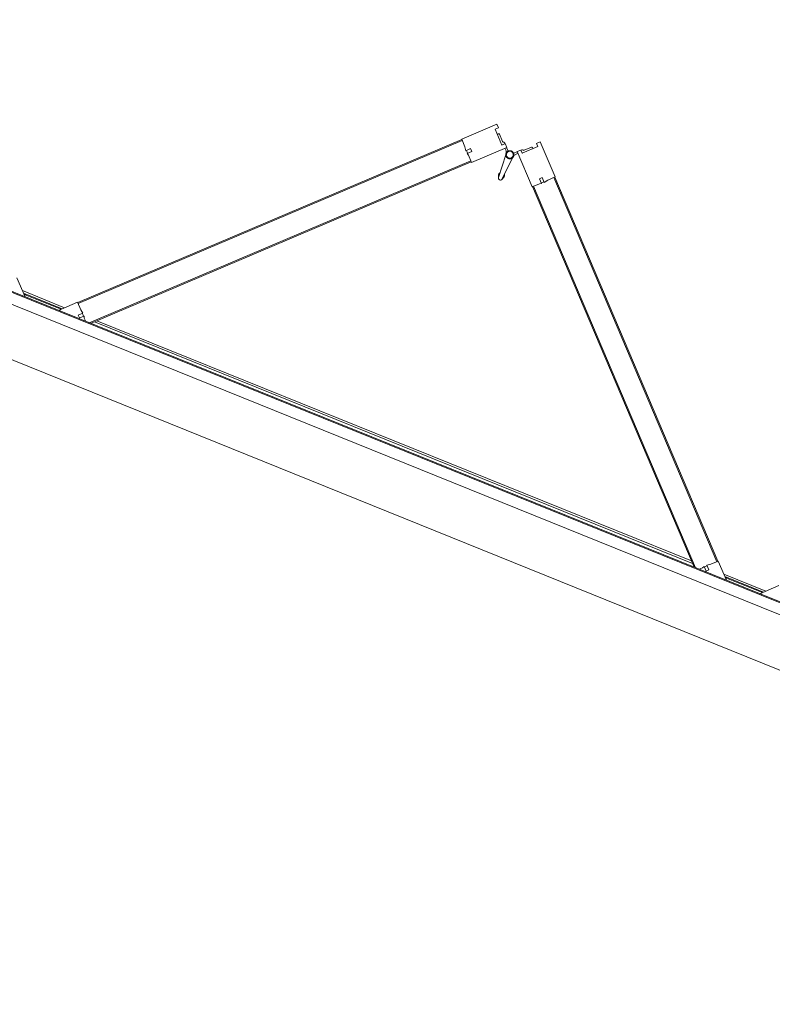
# Model space of a CAD drawing. Header units: millimetres. Extents: x 1512 to 2105, y 794 to 1149.
# Tile 145 of 256: x 1682.5 to 1683.99, y 1103.56 to 1105.51. Entities that reach past the tile are written whole.
import ezdxf

# ---------------------------------------------------------------- set-up
doc = ezdxf.new("R2010")
doc.units = ezdxf.units.MM
doc.layers.add('A-DOOR', color=31, linetype='Continuous', lineweight=9)

# ---------------------------------------------------------------- blocks, each defined once
blk = doc.blocks.new('5-panel_Bi-fold_external_door_10806 - Type 1-225860-همکف')
at = {"layer": 'A-DOOR'}
for p, q in [((-0.1205, 0.7449), (-0.1742, 0.6912)), ((-0.1148, 0.7393), (-0.1205, 0.7449)), ((-0.0274, 0.7449), (-0.033, 0.7393)), ((0.0264, 0.6912), (-0.0274, 0.7449)), ((-0.1198, 0.7343), (-0.1148, 0.7393)), ((-0.0957, 0.7103), (-0.1198, 0.7343)), ((-0.1103, 0.7284), (-0.112, 0.7266)), ((-0.1103, 0.7284), (-0.112, 0.7266)), ((-0.1103, 0.7284), (-0.112, 0.7266)), ((-0.097, 0.7173), (-0.1081, 0.7284)), ((-0.0281, 0.7343), (-0.0521, 0.7103)), ((-0.0397, 0.7284), (-0.0508, 0.7173)), ((-0.0358, 0.7266), (-0.0376, 0.7284)), ((-0.0358, 0.7266), (-0.0376, 0.7284)), ((-0.0358, 0.7266), (-0.0376, 0.7284)), ((-0.033, 0.7393), (-0.0281, 0.7343)), ((-0.1389, 0.6558), (-0.0851, 0.7096)), ((-0.0908, 0.7153), (-0.0957, 0.7103)), ((-0.0909, 0.7151), (-0.0924, 0.7165)), ((-0.0851, 0.7096), (-0.0908, 0.7153)), ((-0.0879, 0.7068), (-0.0837, 0.7025)), ((-0.0797, 0.7039), (-0.0853, 0.7094)), ((-0.0625, 0.7094), (-0.0681, 0.7039)), ((-0.0642, 0.7025), (-0.0599, 0.7068)), ((-0.0571, 0.7153), (-0.0627, 0.7096)), ((-0.0627, 0.7096), (-0.009, 0.6558)), ((-0.0521, 0.7103), (-0.0571, 0.7153)), ((-0.0554, 0.7165), (-0.0569, 0.7151)), ((-0.7598, 0.1042), (-0.1735, 0.6905)), ((-0.7584, 0.1027), (-0.1721, 0.6891)), ((-0.1742, 0.6912), (-0.1627, 0.6797)), ((-0.1735, 0.6905), (-0.1721, 0.6891)), ((-0.0812, 0.695), (-0.0779, 0.648)), ((-0.0699, 0.648), (-0.0666, 0.695)), ((-0.0674, 0.7031), (-0.0676, 0.7033)), ((-0.0674, 0.7031), (-0.0676, 0.7033)), ((-0.0674, 0.7031), (-0.0676, 0.7033)), ((-0.0674, 0.7031), (-0.0676, 0.7033)), ((-0.0674, 0.7031), (-0.0676, 0.7033)), ((-0.0674, 0.7031), (-0.0676, 0.7033)), ((-0.0674, 0.7031), (-0.0676, 0.7033)), ((-0.0674, 0.7031), (-0.0676, 0.7033)), ((-0.0674, 0.7031), (-0.0676, 0.7033)), ((0.0148, 0.6797), (0.0264, 0.6912)), ((0.0243, 0.6891), (0.0257, 0.6905)), ((0.0243, 0.6891), (0.6106, 0.1027)), ((0.0257, 0.6905), (0.612, 0.1042)), ((-0.1627, 0.6797), (-0.158, 0.6731)), ((-0.158, 0.6731), (-0.1507, 0.6804)), ((-0.1571, 0.6741), (-0.1528, 0.6698)), ((-0.1464, 0.6762), (-0.1536, 0.6691)), ((-0.1536, 0.6691), (-0.15, 0.667)), ((-0.1507, 0.6804), (-0.1464, 0.6762)), ((-0.15, 0.667), (-0.1389, 0.6558)), ((-0.009, 0.6558), (0.0022, 0.667)), ((-0.0014, 0.6762), (0.0029, 0.6804)), ((0.0057, 0.6691), (-0.0014, 0.6762)), ((0.0022, 0.667), (0.0057, 0.6691)), ((0.0029, 0.6804), (0.0102, 0.6731)), ((0.005, 0.6698), (0.0092, 0.6741)), ((0.0102, 0.6731), (0.0148, 0.6797)), ((-0.7235, 0.0755), (-0.141, 0.658)), ((-0.7207, 0.0755), (-0.1396, 0.6566)), ((-0.141, 0.658), (-0.1396, 0.6566)), ((-0.0796, 0.6523), (-0.0777, 0.647)), ((-0.0796, 0.6523), (-0.0779, 0.648)), ((-0.0777, 0.647), (-0.0796, 0.6523)), ((-0.0777, 0.647), (-0.0779, 0.648)), ((-0.0701, 0.647), (-0.0683, 0.6523)), ((-0.0683, 0.6523), (-0.0701, 0.647)), ((-0.0701, 0.647), (-0.07, 0.6474)), ((-0.0683, 0.6523), (-0.0699, 0.648)), ((-0.0083, 0.6566), (-0.0069, 0.658)), ((-0.0083, 0.6566), (0.5728, 0.0755)), ((-0.0069, 0.658), (0.5757, 0.0755)), ((-0.861, 0.0755), (-0.8905, 0.1049)), ((-0.7605, 0.1049), (-0.7899, 0.0755)), ((-0.749, 0.0933), (-0.7605, 0.1049)), ((-0.7584, 0.1027), (-0.7598, 0.1042)), ((0.6127, 0.1049), (0.6012, 0.0933)), ((0.612, 0.1042), (0.6106, 0.1027)), ((0.6421, 0.0755), (0.6127, 0.1049)), ((0.7426, 0.1049), (0.7132, 0.0755)), ((-0.7803, 0.0851), (-0.8707, 0.0851)), ((-0.8667, 0.0811), (-0.7843, 0.0811)), ((-0.788, 0.0796), (-0.863, 0.0796)), ((-0.7498, 0.0814), (-0.7424, 0.0887)), ((-0.7455, 0.0771), (-0.7498, 0.0814)), ((-0.7424, 0.0887), (-0.749, 0.0933)), ((-0.7384, 0.0842), (-0.7455, 0.0771)), ((-0.7391, 0.0835), (-0.7434, 0.0877)), ((-0.7363, 0.0807), (-0.7384, 0.0842)), ((-0.7311, 0.0755), (-0.7363, 0.0807)), ((-0.715, 0.0811), (0.5672, 0.0811)), ((0.5632, 0.0851), (-0.711, 0.0851)), ((0.5885, 0.0807), (0.5833, 0.0755)), ((0.5906, 0.0842), (0.5885, 0.0807)), ((0.5977, 0.0771), (0.5906, 0.0842)), ((0.5956, 0.0877), (0.5913, 0.0835)), ((0.6012, 0.0933), (0.5946, 0.0887)), ((0.5946, 0.0887), (0.6019, 0.0814)), ((0.6019, 0.0814), (0.5977, 0.0771)), ((0.7228, 0.0851), (0.6325, 0.0851)), ((0.6365, 0.0811), (0.7188, 0.0811)), ((0.7152, 0.0796), (0.6402, 0.0796)), ((2.581, 0.0759), (-2.331, 0.0759)), ((2.581, 0.0737), (-2.331, 0.0737)), ((-2.331, 0.0516), (2.581, 0.0516)), ((-2.331, -0.05), (2.581, -0.05))]:
    blk.add_line(p, q, dxfattribs=at)
at = {"layer": 'A-DOOR', "flags": 128}
for points in [[(-0.0739, 0.7063), (-0.0742, 0.7063), (-0.0746, 0.7063), (-0.0749, 0.7063), (-0.0752, 0.7062), (-0.0755, 0.7062), (-0.0758, 0.7061), (-0.0761, 0.706), (-0.0764, 0.7059), (-0.0767, 0.7058), (-0.077, 0.7057), (-0.0773, 0.7056), (-0.0776, 0.7054), (-0.0779, 0.7053), (-0.0782, 0.7051), (-0.0784, 0.7049), (-0.0787, 0.7048), (-0.0789, 0.7046), (-0.0792, 0.7044), (-0.0794, 0.7041), (-0.0797, 0.7039), (-0.0799, 0.7037), (-0.0801, 0.7034), (-0.0803, 0.7032), (-0.0805, 0.7029), (-0.0806, 0.7027), (-0.0808, 0.7024), (-0.081, 0.7021), (-0.0811, 0.7018), (-0.0812, 0.7015), (-0.0814, 0.7012), (-0.0815, 0.7009), (-0.0816, 0.7006), (-0.0817, 0.7003), (-0.0817, 0.7), (-0.0818, 0.6997), (-0.0818, 0.6994), (-0.0819, 0.6991), (-0.0819, 0.6987), (-0.0819, 0.6984), (-0.0819, 0.6981), (-0.0819, 0.6978), (-0.0819, 0.6975), (-0.0818, 0.6972), (-0.0818, 0.6968), (-0.0817, 0.6965), (-0.0816, 0.6962), (-0.0815, 0.6959), (-0.0814, 0.6956), (-0.0813, 0.6953), (-0.0812, 0.695), (-0.0811, 0.6947), (-0.0809, 0.6944), (-0.0807, 0.6942), (-0.0806, 0.6939), (-0.0804, 0.6936), (-0.0802, 0.6934), (-0.08, 0.6931), (-0.0798, 0.6929), (-0.0796, 0.6927), (-0.0793, 0.6924), (-0.0791, 0.6922), (-0.0788, 0.692), (-0.0786, 0.6918), (-0.0783, 0.6917), (-0.078, 0.6915), (-0.0778, 0.6913), (-0.0775, 0.6912), (-0.0772, 0.691)], [(-0.0739, 0.7063), (-0.0742, 0.7063), (-0.0746, 0.7063), (-0.0749, 0.7063), (-0.0752, 0.7062), (-0.0755, 0.7062), (-0.0758, 0.7061), (-0.0761, 0.706), (-0.0764, 0.7059), (-0.0767, 0.7058), (-0.077, 0.7057), (-0.0773, 0.7056), (-0.0776, 0.7054), (-0.0779, 0.7053), (-0.0782, 0.7051), (-0.0784, 0.7049), (-0.0787, 0.7048), (-0.0789, 0.7046), (-0.0792, 0.7044), (-0.0794, 0.7041), (-0.0797, 0.7039), (-0.0799, 0.7037), (-0.0801, 0.7034), (-0.0803, 0.7032), (-0.0805, 0.7029), (-0.0806, 0.7027), (-0.0808, 0.7024), (-0.081, 0.7021), (-0.0811, 0.7018), (-0.0812, 0.7015), (-0.0814, 0.7012), (-0.0815, 0.7009), (-0.0816, 0.7006), (-0.0817, 0.7003), (-0.0817, 0.7), (-0.0818, 0.6997), (-0.0818, 0.6994), (-0.0819, 0.6991), (-0.0819, 0.6987), (-0.0819, 0.6984), (-0.0819, 0.6981), (-0.0819, 0.6978), (-0.0819, 0.6975), (-0.0818, 0.6972), (-0.0818, 0.6968), (-0.0817, 0.6965), (-0.0816, 0.6962), (-0.0815, 0.6959), (-0.0814, 0.6956), (-0.0813, 0.6953), (-0.0812, 0.695), (-0.0811, 0.6947), (-0.0809, 0.6944), (-0.0807, 0.6942), (-0.0806, 0.6939), (-0.0804, 0.6936), (-0.0802, 0.6934), (-0.08, 0.6931), (-0.0798, 0.6929), (-0.0796, 0.6927), (-0.0793, 0.6924), (-0.0791, 0.6922), (-0.0788, 0.692), (-0.0786, 0.6918), (-0.0783, 0.6917), (-0.078, 0.6915), (-0.0778, 0.6913), (-0.0775, 0.6912), (-0.0772, 0.691), (-0.0769, 0.6909), (-0.0766, 0.6908), (-0.0763, 0.6907), (-0.076, 0.6906), (-0.0757, 0.6905), (-0.0754, 0.6905), (-0.075, 0.6904), (-0.0747, 0.6904), (-0.0744, 0.6904), (-0.0741, 0.6903), (-0.0739, 0.6903)], [(-0.0739, 0.7063), (-0.0742, 0.7063), (-0.0746, 0.7063), (-0.0749, 0.7063), (-0.0752, 0.7062), (-0.0755, 0.7062), (-0.0758, 0.7061), (-0.0761, 0.706), (-0.0764, 0.7059), (-0.0767, 0.7058), (-0.077, 0.7057), (-0.0773, 0.7056), (-0.0776, 0.7054), (-0.0779, 0.7053), (-0.0782, 0.7051), (-0.0784, 0.7049), (-0.0787, 0.7048), (-0.0789, 0.7046), (-0.0792, 0.7044), (-0.0794, 0.7041), (-0.0797, 0.7039), (-0.0799, 0.7037), (-0.0801, 0.7034), (-0.0803, 0.7032), (-0.0805, 0.7029), (-0.0806, 0.7027), (-0.0808, 0.7024), (-0.081, 0.7021), (-0.0811, 0.7018), (-0.0812, 0.7015), (-0.0814, 0.7012), (-0.0815, 0.7009), (-0.0816, 0.7006), (-0.0817, 0.7003), (-0.0817, 0.7), (-0.0818, 0.6997), (-0.0818, 0.6994), (-0.0819, 0.6991), (-0.0819, 0.6987), (-0.0819, 0.6984), (-0.0819, 0.6981), (-0.0819, 0.6978), (-0.0819, 0.6975), (-0.0818, 0.6972), (-0.0818, 0.6968), (-0.0817, 0.6965), (-0.0816, 0.6962), (-0.0815, 0.6959), (-0.0814, 0.6956), (-0.0813, 0.6953), (-0.0812, 0.695), (-0.0811, 0.6947), (-0.0809, 0.6944), (-0.0807, 0.6942), (-0.0806, 0.6939), (-0.0804, 0.6936), (-0.0802, 0.6934), (-0.08, 0.6931), (-0.0798, 0.6929), (-0.0796, 0.6927), (-0.0793, 0.6924), (-0.0791, 0.6922), (-0.0788, 0.692), (-0.0786, 0.6918), (-0.0783, 0.6917), (-0.078, 0.6915), (-0.0778, 0.6913), (-0.0775, 0.6912), (-0.0772, 0.691)], [(-0.0739, 0.7063), (-0.0742, 0.7063), (-0.0746, 0.7063), (-0.0749, 0.7063), (-0.0752, 0.7062), (-0.0755, 0.7062), (-0.0758, 0.7061), (-0.0761, 0.706), (-0.0764, 0.7059), (-0.0767, 0.7058), (-0.077, 0.7057), (-0.0773, 0.7056), (-0.0776, 0.7054), (-0.0779, 0.7053), (-0.0782, 0.7051), (-0.0784, 0.7049), (-0.0787, 0.7048), (-0.0789, 0.7046), (-0.0792, 0.7044), (-0.0794, 0.7041), (-0.0797, 0.7039), (-0.0799, 0.7037), (-0.0801, 0.7034), (-0.0803, 0.7032), (-0.0805, 0.7029), (-0.0806, 0.7027), (-0.0808, 0.7024), (-0.081, 0.7021), (-0.0811, 0.7018), (-0.0812, 0.7015), (-0.0814, 0.7012), (-0.0815, 0.7009), (-0.0816, 0.7006), (-0.0817, 0.7003), (-0.0817, 0.7), (-0.0818, 0.6997), (-0.0818, 0.6994), (-0.0819, 0.6991), (-0.0819, 0.6987), (-0.0819, 0.6984), (-0.0819, 0.6981), (-0.0819, 0.6978), (-0.0819, 0.6975), (-0.0818, 0.6972), (-0.0818, 0.6968), (-0.0817, 0.6965), (-0.0816, 0.6962), (-0.0815, 0.6959), (-0.0814, 0.6956), (-0.0813, 0.6953), (-0.0812, 0.695), (-0.0811, 0.6947), (-0.0809, 0.6944), (-0.0807, 0.6942), (-0.0806, 0.6939), (-0.0804, 0.6936), (-0.0802, 0.6934), (-0.08, 0.6931), (-0.0798, 0.6929), (-0.0796, 0.6927), (-0.0793, 0.6924), (-0.0791, 0.6922), (-0.0788, 0.692), (-0.0786, 0.6918), (-0.0783, 0.6917), (-0.078, 0.6915), (-0.0778, 0.6913), (-0.0775, 0.6912), (-0.0772, 0.691)], [(-0.0739, 0.7063), (-0.0742, 0.7063), (-0.0746, 0.7063), (-0.0749, 0.7063), (-0.0752, 0.7062), (-0.0755, 0.7062), (-0.0758, 0.7061), (-0.0761, 0.706), (-0.0764, 0.7059), (-0.0767, 0.7058), (-0.077, 0.7057), (-0.0773, 0.7056), (-0.0776, 0.7054), (-0.0779, 0.7053), (-0.0782, 0.7051), (-0.0784, 0.7049), (-0.0787, 0.7048), (-0.0789, 0.7046), (-0.0792, 0.7044), (-0.0794, 0.7041), (-0.0797, 0.7039), (-0.0799, 0.7037), (-0.0801, 0.7034), (-0.0803, 0.7032), (-0.0805, 0.7029), (-0.0806, 0.7027), (-0.0808, 0.7024), (-0.081, 0.7021), (-0.0811, 0.7018), (-0.0812, 0.7015), (-0.0814, 0.7012), (-0.0815, 0.7009), (-0.0816, 0.7006), (-0.0817, 0.7003), (-0.0817, 0.7), (-0.0818, 0.6997), (-0.0818, 0.6994), (-0.0819, 0.6991), (-0.0819, 0.6987), (-0.0819, 0.6984), (-0.0819, 0.6981), (-0.0819, 0.6978), (-0.0819, 0.6975), (-0.0818, 0.6972), (-0.0818, 0.6968), (-0.0817, 0.6965), (-0.0816, 0.6962), (-0.0815, 0.6959), (-0.0814, 0.6956), (-0.0813, 0.6953), (-0.0812, 0.695), (-0.0811, 0.6947), (-0.0809, 0.6944), (-0.0807, 0.6942), (-0.0806, 0.6939), (-0.0804, 0.6936), (-0.0802, 0.6934), (-0.08, 0.6931), (-0.0798, 0.6929), (-0.0796, 0.6927), (-0.0793, 0.6924), (-0.0791, 0.6922), (-0.0788, 0.692), (-0.0786, 0.6918), (-0.0783, 0.6917), (-0.078, 0.6915), (-0.0778, 0.6913), (-0.0775, 0.6912), (-0.0772, 0.691)], [(-0.0742, 0.7063), (-0.0746, 0.7063), (-0.0749, 0.7063), (-0.0752, 0.7062), (-0.0755, 0.7062), (-0.0758, 0.7061), (-0.0761, 0.706), (-0.0764, 0.7059), (-0.0767, 0.7058), (-0.077, 0.7057), (-0.0773, 0.7056), (-0.0776, 0.7054), (-0.0779, 0.7053), (-0.0782, 0.7051), (-0.0784, 0.7049), (-0.0787, 0.7048), (-0.0789, 0.7046), (-0.0792, 0.7044), (-0.0794, 0.7041), (-0.0797, 0.7039), (-0.0799, 0.7037), (-0.0801, 0.7034), (-0.0803, 0.7032), (-0.0805, 0.7029)], [(-0.0742, 0.7063), (-0.0746, 0.7063), (-0.0749, 0.7063), (-0.0752, 0.7062), (-0.0755, 0.7062), (-0.0758, 0.7061), (-0.0761, 0.706), (-0.0764, 0.7059), (-0.0767, 0.7058), (-0.077, 0.7057), (-0.0773, 0.7056), (-0.0776, 0.7054), (-0.0779, 0.7053), (-0.0782, 0.7051), (-0.0784, 0.7049), (-0.0787, 0.7048), (-0.0789, 0.7046), (-0.0792, 0.7044), (-0.0794, 0.7041), (-0.0797, 0.7039), (-0.0799, 0.7037), (-0.0801, 0.7034), (-0.0803, 0.7032), (-0.0805, 0.7029)], [(-0.0742, 0.7063), (-0.0746, 0.7063), (-0.0749, 0.7063), (-0.0752, 0.7062), (-0.0755, 0.7062), (-0.0758, 0.7061), (-0.0761, 0.706), (-0.0764, 0.7059), (-0.0767, 0.7058), (-0.077, 0.7057), (-0.0773, 0.7056), (-0.0776, 0.7054), (-0.0779, 0.7053), (-0.0782, 0.7051), (-0.0784, 0.7049), (-0.0787, 0.7048), (-0.0789, 0.7046), (-0.0792, 0.7044), (-0.0794, 0.7041), (-0.0797, 0.7039), (-0.0799, 0.7037), (-0.0801, 0.7034), (-0.0803, 0.7032), (-0.0805, 0.7029)], [(-0.0742, 0.7063), (-0.0746, 0.7063), (-0.0749, 0.7063), (-0.0752, 0.7062), (-0.0755, 0.7062), (-0.0758, 0.7061), (-0.0761, 0.706), (-0.0764, 0.7059), (-0.0767, 0.7058), (-0.077, 0.7057), (-0.0773, 0.7056), (-0.0776, 0.7054), (-0.0779, 0.7053), (-0.0782, 0.7051), (-0.0784, 0.7049), (-0.0787, 0.7048), (-0.0789, 0.7046), (-0.0792, 0.7044), (-0.0794, 0.7041), (-0.0797, 0.7039), (-0.0799, 0.7037), (-0.0801, 0.7034), (-0.0803, 0.7032), (-0.0805, 0.7029)], [(-0.0742, 0.7063), (-0.0746, 0.7063), (-0.0749, 0.7063), (-0.0752, 0.7062), (-0.0755, 0.7062), (-0.0758, 0.7061), (-0.0761, 0.706), (-0.0764, 0.7059), (-0.0767, 0.7058), (-0.077, 0.7057), (-0.0773, 0.7056), (-0.0776, 0.7054), (-0.0779, 0.7053), (-0.0782, 0.7051), (-0.0784, 0.7049), (-0.0787, 0.7048), (-0.0789, 0.7046), (-0.0792, 0.7044), (-0.0794, 0.7041), (-0.0797, 0.7039), (-0.0799, 0.7037), (-0.0801, 0.7034), (-0.0803, 0.7032), (-0.0805, 0.7029)], [(-0.0742, 0.7063), (-0.0746, 0.7063), (-0.0749, 0.7063), (-0.0752, 0.7062), (-0.0755, 0.7062), (-0.0758, 0.7061), (-0.0761, 0.706), (-0.0764, 0.7059), (-0.0767, 0.7058), (-0.077, 0.7057), (-0.0773, 0.7056), (-0.0776, 0.7054), (-0.0779, 0.7053), (-0.0782, 0.7051), (-0.0784, 0.7049), (-0.0787, 0.7048), (-0.0789, 0.7046), (-0.0792, 0.7044), (-0.0794, 0.7041), (-0.0797, 0.7039), (-0.0799, 0.7037), (-0.0801, 0.7034), (-0.0803, 0.7032), (-0.0805, 0.7029)], [(-0.0742, 0.7063), (-0.0746, 0.7063), (-0.0749, 0.7063), (-0.0752, 0.7062), (-0.0755, 0.7062), (-0.0758, 0.7061), (-0.0761, 0.706), (-0.0764, 0.7059), (-0.0767, 0.7058), (-0.077, 0.7057), (-0.0773, 0.7056), (-0.0776, 0.7054), (-0.0779, 0.7053), (-0.0782, 0.7051), (-0.0784, 0.7049), (-0.0787, 0.7048), (-0.0789, 0.7046), (-0.0792, 0.7044), (-0.0794, 0.7041), (-0.0797, 0.7039), (-0.0799, 0.7037), (-0.0801, 0.7034), (-0.0803, 0.7032), (-0.0805, 0.7029)], [(-0.0742, 0.7063), (-0.0746, 0.7063), (-0.0749, 0.7063), (-0.0752, 0.7062), (-0.0755, 0.7062), (-0.0758, 0.7061), (-0.0761, 0.706), (-0.0764, 0.7059), (-0.0767, 0.7058), (-0.077, 0.7057), (-0.0773, 0.7056), (-0.0776, 0.7054), (-0.0779, 0.7053), (-0.0782, 0.7051), (-0.0784, 0.7049), (-0.0787, 0.7048), (-0.0789, 0.7046), (-0.0792, 0.7044), (-0.0794, 0.7041), (-0.0797, 0.7039), (-0.0799, 0.7037), (-0.0801, 0.7034), (-0.0803, 0.7032), (-0.0805, 0.7029)], [(-0.0742, 0.7063), (-0.0746, 0.7063), (-0.0749, 0.7063), (-0.0752, 0.7062), (-0.0755, 0.7062), (-0.0758, 0.7061), (-0.0761, 0.706), (-0.0764, 0.7059), (-0.0767, 0.7058), (-0.077, 0.7057), (-0.0773, 0.7056), (-0.0776, 0.7054), (-0.0779, 0.7053), (-0.0782, 0.7051), (-0.0784, 0.7049), (-0.0787, 0.7048), (-0.0789, 0.7046), (-0.0792, 0.7044), (-0.0794, 0.7041), (-0.0797, 0.7039), (-0.0799, 0.7037), (-0.0801, 0.7034), (-0.0803, 0.7032), (-0.0805, 0.7029)], [(-0.0681, 0.7038), (-0.0683, 0.704), (-0.0685, 0.7042), (-0.0688, 0.7045), (-0.069, 0.7047), (-0.0693, 0.7048), (-0.0695, 0.705), (-0.0698, 0.7052), (-0.0701, 0.7054), (-0.0704, 0.7055), (-0.0706, 0.7056), (-0.0709, 0.7058), (-0.0712, 0.7059), (-0.0715, 0.706), (-0.0718, 0.7061), (-0.0722, 0.7061), (-0.0725, 0.7062), (-0.0728, 0.7063), (-0.0731, 0.7063), (-0.0734, 0.7063), (-0.0737, 0.7063), (-0.0739, 0.7063)], [(-0.0739, 0.6903), (-0.0736, 0.6903), (-0.0733, 0.6904), (-0.073, 0.6904), (-0.0726, 0.6904), (-0.0723, 0.6905), (-0.072, 0.6906), (-0.0717, 0.6907), (-0.0714, 0.6907), (-0.0711, 0.6909), (-0.0708, 0.691), (-0.0705, 0.6911), (-0.0702, 0.6912), (-0.0699, 0.6914), (-0.0697, 0.6916), (-0.0694, 0.6917), (-0.0691, 0.6919), (-0.0689, 0.6921), (-0.0686, 0.6923), (-0.0684, 0.6925), (-0.0682, 0.6928), (-0.068, 0.693), (-0.0677, 0.6932), (-0.0676, 0.6935), (-0.0674, 0.6938), (-0.0672, 0.694), (-0.067, 0.6943), (-0.0669, 0.6946), (-0.0667, 0.6949), (-0.0666, 0.6951), (-0.0665, 0.6954), (-0.0663, 0.6957), (-0.0663, 0.696), (-0.0662, 0.6964), (-0.0661, 0.6967), (-0.066, 0.697), (-0.066, 0.6973), (-0.0659, 0.6976), (-0.0659, 0.6979), (-0.0659, 0.6983), (-0.0659, 0.6986), (-0.0659, 0.6989), (-0.066, 0.6992), (-0.066, 0.6995), (-0.0661, 0.6998), (-0.0661, 0.7002), (-0.0662, 0.7005), (-0.0663, 0.7008), (-0.0664, 0.7011), (-0.0665, 0.7014), (-0.0666, 0.7017), (-0.0668, 0.702), (-0.0669, 0.7022), (-0.0671, 0.7025), (-0.0673, 0.7028), (-0.0674, 0.7031), (-0.0676, 0.7033), (-0.0678, 0.7036), (-0.0681, 0.7038), (-0.0683, 0.704), (-0.0685, 0.7042), (-0.0688, 0.7045), (-0.069, 0.7047), (-0.0693, 0.7048), (-0.0695, 0.705), (-0.0698, 0.7052), (-0.0701, 0.7054), (-0.0704, 0.7055), (-0.0706, 0.7056), (-0.0709, 0.7058), (-0.0712, 0.7059), (-0.0715, 0.706), (-0.0718, 0.7061), (-0.0722, 0.7061), (-0.0725, 0.7062), (-0.0728, 0.7063), (-0.0731, 0.7063), (-0.0734, 0.7063), (-0.0737, 0.7063), (-0.0739, 0.7063)], [(-0.0681, 0.7038), (-0.0683, 0.704), (-0.0685, 0.7042), (-0.0688, 0.7045), (-0.069, 0.7047), (-0.0693, 0.7048), (-0.0695, 0.705), (-0.0698, 0.7052), (-0.0701, 0.7054), (-0.0704, 0.7055), (-0.0706, 0.7056), (-0.0709, 0.7058), (-0.0712, 0.7059), (-0.0715, 0.706), (-0.0718, 0.7061), (-0.0722, 0.7061), (-0.0725, 0.7062), (-0.0728, 0.7063), (-0.0731, 0.7063), (-0.0734, 0.7063), (-0.0737, 0.7063), (-0.0739, 0.7063)], [(-0.0681, 0.7038), (-0.0683, 0.704), (-0.0685, 0.7042), (-0.0688, 0.7045), (-0.069, 0.7047), (-0.0693, 0.7048), (-0.0695, 0.705), (-0.0698, 0.7052), (-0.0701, 0.7054), (-0.0704, 0.7055), (-0.0706, 0.7056), (-0.0709, 0.7058), (-0.0712, 0.7059), (-0.0715, 0.706), (-0.0718, 0.7061), (-0.0722, 0.7061), (-0.0725, 0.7062), (-0.0728, 0.7063), (-0.0731, 0.7063), (-0.0734, 0.7063), (-0.0737, 0.7063), (-0.0739, 0.7063)], [(-0.0681, 0.7038), (-0.0683, 0.704), (-0.0685, 0.7042), (-0.0688, 0.7045), (-0.069, 0.7047), (-0.0693, 0.7048), (-0.0695, 0.705), (-0.0698, 0.7052), (-0.0701, 0.7054), (-0.0704, 0.7055), (-0.0706, 0.7056), (-0.0709, 0.7058), (-0.0712, 0.7059), (-0.0715, 0.706), (-0.0718, 0.7061), (-0.0722, 0.7061), (-0.0725, 0.7062), (-0.0728, 0.7063), (-0.0731, 0.7063), (-0.0734, 0.7063), (-0.0737, 0.7063), (-0.0739, 0.7063)], [(-0.0709, 0.7058), (-0.0712, 0.7059), (-0.0715, 0.706), (-0.0718, 0.7061), (-0.0722, 0.7061), (-0.0725, 0.7062), (-0.0728, 0.7063), (-0.0731, 0.7063), (-0.0734, 0.7063)], [(-0.0709, 0.7058), (-0.0712, 0.7059), (-0.0715, 0.706), (-0.0718, 0.7061), (-0.0722, 0.7061), (-0.0725, 0.7062), (-0.0728, 0.7063), (-0.0731, 0.7063), (-0.0734, 0.7063)], [(-0.0709, 0.7058), (-0.0712, 0.7059), (-0.0715, 0.706), (-0.0718, 0.7061), (-0.0722, 0.7061), (-0.0725, 0.7062), (-0.0728, 0.7063), (-0.0731, 0.7063), (-0.0734, 0.7063)], [(-0.0709, 0.7058), (-0.0712, 0.7059), (-0.0715, 0.706), (-0.0718, 0.7061), (-0.0722, 0.7061), (-0.0725, 0.7062), (-0.0728, 0.7063), (-0.0731, 0.7063), (-0.0734, 0.7063)], [(-0.0709, 0.7058), (-0.0712, 0.7059), (-0.0715, 0.706), (-0.0718, 0.7061), (-0.0722, 0.7061), (-0.0725, 0.7062), (-0.0728, 0.7063), (-0.0731, 0.7063), (-0.0734, 0.7063)], [(-0.0709, 0.7058), (-0.0712, 0.7059), (-0.0715, 0.706), (-0.0718, 0.7061), (-0.0722, 0.7061), (-0.0725, 0.7062), (-0.0728, 0.7063), (-0.0731, 0.7063), (-0.0734, 0.7063)], [(-0.0709, 0.7058), (-0.0712, 0.7059), (-0.0715, 0.706), (-0.0718, 0.7061), (-0.0722, 0.7061), (-0.0725, 0.7062), (-0.0728, 0.7063), (-0.0731, 0.7063), (-0.0734, 0.7063)], [(-0.0709, 0.7058), (-0.0712, 0.7059), (-0.0715, 0.706), (-0.0718, 0.7061), (-0.0722, 0.7061), (-0.0725, 0.7062), (-0.0728, 0.7063), (-0.0731, 0.7063), (-0.0734, 0.7063)], [(-0.0709, 0.7058), (-0.0712, 0.7059), (-0.0715, 0.706), (-0.0718, 0.7061), (-0.0722, 0.7061), (-0.0725, 0.7062), (-0.0728, 0.7063), (-0.0731, 0.7063), (-0.0734, 0.7063)], [(-0.0681, 0.7038), (-0.0683, 0.704), (-0.0685, 0.7042), (-0.0688, 0.7045), (-0.069, 0.7047), (-0.0693, 0.7048), (-0.0695, 0.705), (-0.0698, 0.7052), (-0.0701, 0.7054), (-0.0704, 0.7055), (-0.0706, 0.7056)], [(-0.0681, 0.7038), (-0.0683, 0.704), (-0.0685, 0.7042), (-0.0688, 0.7045), (-0.069, 0.7047), (-0.0693, 0.7048), (-0.0695, 0.705), (-0.0698, 0.7052), (-0.0701, 0.7054), (-0.0704, 0.7055), (-0.0706, 0.7056)], [(-0.0681, 0.7038), (-0.0683, 0.704), (-0.0685, 0.7042), (-0.0688, 0.7045), (-0.069, 0.7047), (-0.0693, 0.7048), (-0.0695, 0.705), (-0.0698, 0.7052), (-0.0701, 0.7054), (-0.0704, 0.7055), (-0.0706, 0.7056)], [(-0.0681, 0.7038), (-0.0683, 0.704), (-0.0685, 0.7042), (-0.0688, 0.7045), (-0.069, 0.7047), (-0.0693, 0.7048), (-0.0695, 0.705), (-0.0698, 0.7052), (-0.0701, 0.7054), (-0.0704, 0.7055), (-0.0706, 0.7056)], [(-0.0681, 0.7038), (-0.0683, 0.704), (-0.0685, 0.7042), (-0.0688, 0.7045), (-0.069, 0.7047), (-0.0693, 0.7048), (-0.0695, 0.705), (-0.0698, 0.7052), (-0.0701, 0.7054), (-0.0704, 0.7055), (-0.0706, 0.7056)], [(-0.0681, 0.7038), (-0.0683, 0.704), (-0.0685, 0.7042), (-0.0688, 0.7045), (-0.069, 0.7047), (-0.0693, 0.7048), (-0.0695, 0.705), (-0.0698, 0.7052), (-0.0701, 0.7054), (-0.0704, 0.7055), (-0.0706, 0.7056)], [(-0.0681, 0.7038), (-0.0683, 0.704), (-0.0685, 0.7042), (-0.0688, 0.7045), (-0.069, 0.7047), (-0.0693, 0.7048), (-0.0695, 0.705), (-0.0698, 0.7052), (-0.0701, 0.7054), (-0.0704, 0.7055), (-0.0706, 0.7056)], [(-0.0681, 0.7038), (-0.0683, 0.704), (-0.0685, 0.7042), (-0.0688, 0.7045), (-0.069, 0.7047), (-0.0693, 0.7048), (-0.0695, 0.705), (-0.0698, 0.7052), (-0.0701, 0.7054), (-0.0704, 0.7055), (-0.0706, 0.7056)], [(-0.0681, 0.7038), (-0.0683, 0.704), (-0.0685, 0.7042), (-0.0688, 0.7045), (-0.069, 0.7047), (-0.0693, 0.7048), (-0.0695, 0.705), (-0.0698, 0.7052), (-0.0701, 0.7054), (-0.0704, 0.7055), (-0.0706, 0.7056)], [(-0.0808, 0.7024), (-0.081, 0.7021), (-0.0811, 0.7018), (-0.0812, 0.7015), (-0.0814, 0.7012), (-0.0815, 0.7009), (-0.0816, 0.7006), (-0.0817, 0.7003), (-0.0817, 0.7), (-0.0818, 0.6997), (-0.0818, 0.6994), (-0.0819, 0.6991), (-0.0819, 0.6987), (-0.0819, 0.6984), (-0.0819, 0.6981), (-0.0819, 0.6978), (-0.0819, 0.6975), (-0.0818, 0.6972), (-0.0818, 0.6968), (-0.0817, 0.6965), (-0.0816, 0.6962), (-0.0815, 0.6959), (-0.0814, 0.6956), (-0.0813, 0.6953)], [(-0.081, 0.7021), (-0.0811, 0.7018), (-0.0812, 0.7015), (-0.0814, 0.7012), (-0.0815, 0.7009), (-0.0816, 0.7006), (-0.0817, 0.7003), (-0.0817, 0.7), (-0.0818, 0.6997), (-0.0818, 0.6994), (-0.0819, 0.6991), (-0.0819, 0.6987), (-0.0819, 0.6984), (-0.0819, 0.6981), (-0.0819, 0.6978), (-0.0819, 0.6975), (-0.0818, 0.6972), (-0.0818, 0.6968), (-0.0817, 0.6965), (-0.0816, 0.6962), (-0.0815, 0.6959), (-0.0814, 0.6956), (-0.0813, 0.6953)], [(-0.081, 0.7021), (-0.0811, 0.7018), (-0.0812, 0.7015), (-0.0814, 0.7012), (-0.0815, 0.7009), (-0.0816, 0.7006), (-0.0817, 0.7003), (-0.0817, 0.7), (-0.0818, 0.6997), (-0.0818, 0.6994), (-0.0819, 0.6991), (-0.0819, 0.6987), (-0.0819, 0.6984), (-0.0819, 0.6981), (-0.0819, 0.6978), (-0.0819, 0.6975), (-0.0818, 0.6972), (-0.0818, 0.6968), (-0.0817, 0.6965), (-0.0816, 0.6962), (-0.0815, 0.6959), (-0.0814, 0.6956), (-0.0813, 0.6953)], [(-0.081, 0.7021), (-0.0811, 0.7018), (-0.0812, 0.7015), (-0.0814, 0.7012), (-0.0815, 0.7009), (-0.0816, 0.7006), (-0.0817, 0.7003), (-0.0817, 0.7), (-0.0818, 0.6997), (-0.0818, 0.6994), (-0.0819, 0.6991), (-0.0819, 0.6987), (-0.0819, 0.6984), (-0.0819, 0.6981), (-0.0819, 0.6978), (-0.0819, 0.6975), (-0.0818, 0.6972), (-0.0818, 0.6968), (-0.0817, 0.6965), (-0.0816, 0.6962), (-0.0815, 0.6959), (-0.0814, 0.6956), (-0.0813, 0.6953)], [(-0.081, 0.7021), (-0.0811, 0.7018), (-0.0812, 0.7015), (-0.0814, 0.7012), (-0.0815, 0.7009), (-0.0816, 0.7006), (-0.0817, 0.7003), (-0.0817, 0.7), (-0.0818, 0.6997), (-0.0818, 0.6994), (-0.0819, 0.6991), (-0.0819, 0.6987), (-0.0819, 0.6984), (-0.0819, 0.6981), (-0.0819, 0.6978), (-0.0819, 0.6975), (-0.0818, 0.6972), (-0.0818, 0.6968), (-0.0817, 0.6965), (-0.0816, 0.6962), (-0.0815, 0.6959), (-0.0814, 0.6956), (-0.0813, 0.6953)], [(-0.081, 0.7021), (-0.0811, 0.7018), (-0.0812, 0.7015), (-0.0814, 0.7012), (-0.0815, 0.7009), (-0.0816, 0.7006), (-0.0817, 0.7003), (-0.0817, 0.7), (-0.0818, 0.6997), (-0.0818, 0.6994), (-0.0819, 0.6991), (-0.0819, 0.6987), (-0.0819, 0.6984), (-0.0819, 0.6981), (-0.0819, 0.6978), (-0.0819, 0.6975), (-0.0818, 0.6972), (-0.0818, 0.6968), (-0.0817, 0.6965), (-0.0816, 0.6962), (-0.0815, 0.6959), (-0.0814, 0.6956), (-0.0813, 0.6953)], [(-0.081, 0.7021), (-0.0811, 0.7018), (-0.0812, 0.7015), (-0.0814, 0.7012), (-0.0815, 0.7009), (-0.0816, 0.7006), (-0.0817, 0.7003), (-0.0817, 0.7), (-0.0818, 0.6997), (-0.0818, 0.6994), (-0.0819, 0.6991), (-0.0819, 0.6987), (-0.0819, 0.6984), (-0.0819, 0.6981), (-0.0819, 0.6978), (-0.0819, 0.6975), (-0.0818, 0.6972), (-0.0818, 0.6968), (-0.0817, 0.6965), (-0.0816, 0.6962), (-0.0815, 0.6959), (-0.0814, 0.6956), (-0.0813, 0.6953)], [(-0.081, 0.7021), (-0.0811, 0.7018), (-0.0812, 0.7015), (-0.0814, 0.7012), (-0.0815, 0.7009), (-0.0816, 0.7006), (-0.0817, 0.7003), (-0.0817, 0.7), (-0.0818, 0.6997), (-0.0818, 0.6994), (-0.0819, 0.6991), (-0.0819, 0.6987), (-0.0819, 0.6984), (-0.0819, 0.6981), (-0.0819, 0.6978), (-0.0819, 0.6975), (-0.0818, 0.6972), (-0.0818, 0.6968), (-0.0817, 0.6965), (-0.0816, 0.6962), (-0.0815, 0.6959), (-0.0814, 0.6956), (-0.0813, 0.6953)], [(-0.081, 0.7021), (-0.0811, 0.7018), (-0.0812, 0.7015), (-0.0814, 0.7012), (-0.0815, 0.7009), (-0.0816, 0.7006), (-0.0817, 0.7003), (-0.0817, 0.7), (-0.0818, 0.6997), (-0.0818, 0.6994), (-0.0819, 0.6991), (-0.0819, 0.6987), (-0.0819, 0.6984), (-0.0819, 0.6981), (-0.0819, 0.6978), (-0.0819, 0.6975), (-0.0818, 0.6972), (-0.0818, 0.6968), (-0.0817, 0.6965), (-0.0816, 0.6962), (-0.0815, 0.6959), (-0.0814, 0.6956), (-0.0813, 0.6953)], [(-0.0769, 0.6909), (-0.0766, 0.6908), (-0.0763, 0.6907), (-0.076, 0.6906), (-0.0757, 0.6905), (-0.0754, 0.6905), (-0.075, 0.6904), (-0.0747, 0.6904), (-0.0744, 0.6904), (-0.0741, 0.6903), (-0.0739, 0.6903)], [(-0.0769, 0.6909), (-0.0766, 0.6908), (-0.0763, 0.6907), (-0.076, 0.6906), (-0.0757, 0.6905), (-0.0754, 0.6905), (-0.075, 0.6904), (-0.0747, 0.6904), (-0.0744, 0.6904), (-0.0741, 0.6903), (-0.0739, 0.6903)], [(-0.0769, 0.6909), (-0.0766, 0.6908), (-0.0763, 0.6907), (-0.076, 0.6906), (-0.0757, 0.6905), (-0.0754, 0.6905), (-0.075, 0.6904), (-0.0747, 0.6904), (-0.0744, 0.6904), (-0.0741, 0.6903), (-0.0739, 0.6903)], [(-0.0769, 0.6909), (-0.0766, 0.6908), (-0.0763, 0.6907), (-0.076, 0.6906), (-0.0757, 0.6905), (-0.0754, 0.6905), (-0.075, 0.6904), (-0.0747, 0.6904), (-0.0744, 0.6904), (-0.0741, 0.6903), (-0.0739, 0.6903)], [(-0.0739, 0.6903), (-0.0736, 0.6903), (-0.0733, 0.6904), (-0.073, 0.6904), (-0.0726, 0.6904), (-0.0723, 0.6905), (-0.072, 0.6906), (-0.0717, 0.6907), (-0.0714, 0.6907), (-0.0711, 0.6909), (-0.0708, 0.691), (-0.0705, 0.6911), (-0.0702, 0.6912), (-0.0699, 0.6914), (-0.0697, 0.6916), (-0.0694, 0.6917), (-0.0691, 0.6919), (-0.0689, 0.6921), (-0.0686, 0.6923), (-0.0684, 0.6925), (-0.0682, 0.6928), (-0.068, 0.693), (-0.0677, 0.6932), (-0.0676, 0.6935), (-0.0674, 0.6938), (-0.0672, 0.694), (-0.067, 0.6943), (-0.0669, 0.6946), (-0.0667, 0.6949), (-0.0666, 0.6951), (-0.0665, 0.6954), (-0.0663, 0.6957), (-0.0663, 0.696), (-0.0662, 0.6964), (-0.0661, 0.6967), (-0.066, 0.697), (-0.066, 0.6973), (-0.0659, 0.6976), (-0.0659, 0.6979), (-0.0659, 0.6983), (-0.0659, 0.6986), (-0.0659, 0.6989), (-0.066, 0.6992), (-0.066, 0.6995), (-0.0661, 0.6998), (-0.0661, 0.7002), (-0.0662, 0.7005), (-0.0663, 0.7008), (-0.0664, 0.7011), (-0.0665, 0.7014), (-0.0666, 0.7017), (-0.0668, 0.702), (-0.0669, 0.7022), (-0.0671, 0.7025), (-0.0673, 0.7028), (-0.0674, 0.7031), (-0.0676, 0.7033)], [(-0.0739, 0.6903), (-0.0736, 0.6903), (-0.0733, 0.6904), (-0.073, 0.6904), (-0.0726, 0.6904), (-0.0723, 0.6905), (-0.072, 0.6906), (-0.0717, 0.6907), (-0.0714, 0.6907), (-0.0711, 0.6909), (-0.0708, 0.691), (-0.0705, 0.6911), (-0.0702, 0.6912), (-0.0699, 0.6914), (-0.0697, 0.6916), (-0.0694, 0.6917), (-0.0691, 0.6919), (-0.0689, 0.6921), (-0.0686, 0.6923), (-0.0684, 0.6925), (-0.0682, 0.6928), (-0.068, 0.693), (-0.0677, 0.6932), (-0.0676, 0.6935), (-0.0674, 0.6938), (-0.0672, 0.694), (-0.067, 0.6943), (-0.0669, 0.6946), (-0.0667, 0.6949), (-0.0666, 0.6951), (-0.0665, 0.6954), (-0.0663, 0.6957), (-0.0663, 0.696), (-0.0662, 0.6964), (-0.0661, 0.6967), (-0.066, 0.697), (-0.066, 0.6973), (-0.0659, 0.6976), (-0.0659, 0.6979), (-0.0659, 0.6983), (-0.0659, 0.6986), (-0.0659, 0.6989), (-0.066, 0.6992), (-0.066, 0.6995), (-0.0661, 0.6998), (-0.0661, 0.7002), (-0.0662, 0.7005), (-0.0663, 0.7008), (-0.0664, 0.7011), (-0.0665, 0.7014), (-0.0666, 0.7017), (-0.0668, 0.702), (-0.0669, 0.7022), (-0.0671, 0.7025), (-0.0673, 0.7028), (-0.0674, 0.7031), (-0.0676, 0.7033)], [(-0.0739, 0.6903), (-0.0736, 0.6903), (-0.0733, 0.6904), (-0.073, 0.6904), (-0.0726, 0.6904), (-0.0723, 0.6905), (-0.072, 0.6906), (-0.0717, 0.6907), (-0.0714, 0.6907), (-0.0711, 0.6909), (-0.0708, 0.691), (-0.0705, 0.6911), (-0.0702, 0.6912), (-0.0699, 0.6914), (-0.0697, 0.6916), (-0.0694, 0.6917), (-0.0691, 0.6919), (-0.0689, 0.6921), (-0.0686, 0.6923), (-0.0684, 0.6925), (-0.0682, 0.6928), (-0.068, 0.693), (-0.0677, 0.6932), (-0.0676, 0.6935), (-0.0674, 0.6938), (-0.0672, 0.694), (-0.067, 0.6943), (-0.0669, 0.6946), (-0.0667, 0.6949), (-0.0666, 0.6951), (-0.0665, 0.6954), (-0.0663, 0.6957), (-0.0663, 0.696), (-0.0662, 0.6964), (-0.0661, 0.6967), (-0.066, 0.697), (-0.066, 0.6973), (-0.0659, 0.6976), (-0.0659, 0.6979), (-0.0659, 0.6983), (-0.0659, 0.6986), (-0.0659, 0.6989), (-0.066, 0.6992), (-0.066, 0.6995), (-0.0661, 0.6998), (-0.0661, 0.7002), (-0.0662, 0.7005), (-0.0663, 0.7008), (-0.0664, 0.7011), (-0.0665, 0.7014), (-0.0666, 0.7017), (-0.0668, 0.702), (-0.0669, 0.7022), (-0.0671, 0.7025), (-0.0673, 0.7028), (-0.0674, 0.7031), (-0.0676, 0.7033)], [(-0.0739, 0.6903), (-0.0736, 0.6903), (-0.0733, 0.6904), (-0.073, 0.6904), (-0.0726, 0.6904), (-0.0723, 0.6905), (-0.072, 0.6906), (-0.0717, 0.6907), (-0.0714, 0.6907), (-0.0711, 0.6909), (-0.0708, 0.691), (-0.0705, 0.6911), (-0.0702, 0.6912), (-0.0699, 0.6914), (-0.0697, 0.6916), (-0.0694, 0.6917), (-0.0691, 0.6919), (-0.0689, 0.6921), (-0.0686, 0.6923), (-0.0684, 0.6925), (-0.0682, 0.6928), (-0.068, 0.693), (-0.0677, 0.6932), (-0.0676, 0.6935), (-0.0674, 0.6938), (-0.0672, 0.694), (-0.067, 0.6943), (-0.0669, 0.6946), (-0.0667, 0.6949), (-0.0666, 0.6951), (-0.0665, 0.6954), (-0.0663, 0.6957), (-0.0663, 0.696), (-0.0662, 0.6964), (-0.0661, 0.6967), (-0.066, 0.697), (-0.066, 0.6973), (-0.0659, 0.6976), (-0.0659, 0.6979), (-0.0659, 0.6983), (-0.0659, 0.6986), (-0.0659, 0.6989), (-0.066, 0.6992), (-0.066, 0.6995), (-0.0661, 0.6998), (-0.0661, 0.7002), (-0.0662, 0.7005), (-0.0663, 0.7008), (-0.0664, 0.7011), (-0.0665, 0.7014), (-0.0666, 0.7017), (-0.0668, 0.702), (-0.0669, 0.7022), (-0.0671, 0.7025), (-0.0673, 0.7028), (-0.0674, 0.7031), (-0.0676, 0.7033)], [(-0.0665, 0.6954), (-0.0663, 0.6957), (-0.0663, 0.696), (-0.0662, 0.6964), (-0.0661, 0.6967), (-0.066, 0.697), (-0.066, 0.6973), (-0.0659, 0.6976), (-0.0659, 0.6979), (-0.0659, 0.6983), (-0.0659, 0.6986), (-0.0659, 0.6989), (-0.066, 0.6992), (-0.066, 0.6995), (-0.0661, 0.6998), (-0.0661, 0.7002), (-0.0662, 0.7005), (-0.0663, 0.7008), (-0.0664, 0.7011), (-0.0665, 0.7014), (-0.0666, 0.7017), (-0.0668, 0.702), (-0.0669, 0.7022)], [(-0.0665, 0.6954), (-0.0663, 0.6957), (-0.0663, 0.696), (-0.0662, 0.6964), (-0.0661, 0.6967), (-0.066, 0.697), (-0.066, 0.6973), (-0.0659, 0.6976), (-0.0659, 0.6979), (-0.0659, 0.6983), (-0.0659, 0.6986), (-0.0659, 0.6989), (-0.066, 0.6992), (-0.066, 0.6995), (-0.0661, 0.6998), (-0.0661, 0.7002), (-0.0662, 0.7005), (-0.0663, 0.7008), (-0.0664, 0.7011), (-0.0665, 0.7014), (-0.0666, 0.7017), (-0.0668, 0.702)], [(-0.0665, 0.6954), (-0.0663, 0.6957), (-0.0663, 0.696), (-0.0662, 0.6964), (-0.0661, 0.6967), (-0.066, 0.697), (-0.066, 0.6973), (-0.0659, 0.6976), (-0.0659, 0.6979), (-0.0659, 0.6983), (-0.0659, 0.6986), (-0.0659, 0.6989), (-0.066, 0.6992), (-0.066, 0.6995), (-0.0661, 0.6998), (-0.0661, 0.7002), (-0.0662, 0.7005), (-0.0663, 0.7008), (-0.0664, 0.7011), (-0.0665, 0.7014), (-0.0666, 0.7017), (-0.0668, 0.702)], [(-0.0665, 0.6954), (-0.0663, 0.6957), (-0.0663, 0.696), (-0.0662, 0.6964), (-0.0661, 0.6967), (-0.066, 0.697), (-0.066, 0.6973), (-0.0659, 0.6976), (-0.0659, 0.6979), (-0.0659, 0.6983), (-0.0659, 0.6986), (-0.0659, 0.6989), (-0.066, 0.6992), (-0.066, 0.6995), (-0.0661, 0.6998), (-0.0661, 0.7002), (-0.0662, 0.7005), (-0.0663, 0.7008), (-0.0664, 0.7011), (-0.0665, 0.7014), (-0.0666, 0.7017), (-0.0668, 0.702)], [(-0.0665, 0.6954), (-0.0663, 0.6957), (-0.0663, 0.696), (-0.0662, 0.6964), (-0.0661, 0.6967), (-0.066, 0.697), (-0.066, 0.6973), (-0.0659, 0.6976), (-0.0659, 0.6979), (-0.0659, 0.6983), (-0.0659, 0.6986), (-0.0659, 0.6989), (-0.066, 0.6992), (-0.066, 0.6995), (-0.0661, 0.6998), (-0.0661, 0.7002), (-0.0662, 0.7005), (-0.0663, 0.7008), (-0.0664, 0.7011), (-0.0665, 0.7014), (-0.0666, 0.7017), (-0.0668, 0.702)], [(-0.0665, 0.6954), (-0.0663, 0.6957), (-0.0663, 0.696), (-0.0662, 0.6964), (-0.0661, 0.6967), (-0.066, 0.697), (-0.066, 0.6973), (-0.0659, 0.6976), (-0.0659, 0.6979), (-0.0659, 0.6983), (-0.0659, 0.6986), (-0.0659, 0.6989), (-0.066, 0.6992), (-0.066, 0.6995), (-0.0661, 0.6998), (-0.0661, 0.7002), (-0.0662, 0.7005), (-0.0663, 0.7008), (-0.0664, 0.7011), (-0.0665, 0.7014), (-0.0666, 0.7017), (-0.0668, 0.702)], [(-0.0665, 0.6954), (-0.0663, 0.6957), (-0.0663, 0.696), (-0.0662, 0.6964), (-0.0661, 0.6967), (-0.066, 0.697), (-0.066, 0.6973), (-0.0659, 0.6976), (-0.0659, 0.6979), (-0.0659, 0.6983), (-0.0659, 0.6986), (-0.0659, 0.6989), (-0.066, 0.6992), (-0.066, 0.6995), (-0.0661, 0.6998), (-0.0661, 0.7002), (-0.0662, 0.7005), (-0.0663, 0.7008), (-0.0664, 0.7011), (-0.0665, 0.7014), (-0.0666, 0.7017), (-0.0668, 0.702)], [(-0.0665, 0.6954), (-0.0663, 0.6957), (-0.0663, 0.696), (-0.0662, 0.6964), (-0.0661, 0.6967), (-0.066, 0.697), (-0.066, 0.6973), (-0.0659, 0.6976), (-0.0659, 0.6979), (-0.0659, 0.6983), (-0.0659, 0.6986), (-0.0659, 0.6989), (-0.066, 0.6992), (-0.066, 0.6995), (-0.0661, 0.6998), (-0.0661, 0.7002), (-0.0662, 0.7005), (-0.0663, 0.7008), (-0.0664, 0.7011), (-0.0665, 0.7014), (-0.0666, 0.7017), (-0.0668, 0.702)], [(-0.0665, 0.6954), (-0.0663, 0.6957), (-0.0663, 0.696), (-0.0662, 0.6964), (-0.0661, 0.6967), (-0.066, 0.697), (-0.066, 0.6973), (-0.0659, 0.6976), (-0.0659, 0.6979), (-0.0659, 0.6983), (-0.0659, 0.6986), (-0.0659, 0.6989), (-0.066, 0.6992), (-0.066, 0.6995), (-0.0661, 0.6998), (-0.0661, 0.7002), (-0.0662, 0.7005), (-0.0663, 0.7008), (-0.0664, 0.7011), (-0.0665, 0.7014), (-0.0666, 0.7017), (-0.0668, 0.702)]]:
    blk.add_lwpolyline(points, dxfattribs=at)
at = {"layer": 'A-DOOR'}
for centre, radius, start, end in [((-0.1092, 0.7273), 0.0015, 45, 135), ((-0.1092, 0.7273), 0.0015, 45, 135), ((-0.1092, 0.7273), 0.0015, 45, 135), ((-0.0386, 0.7273), 0.0015, 45, 135), ((-0.0386, 0.7273), 0.0015, 45, 135), ((-0.0386, 0.7273), 0.0015, 45, 135), ((-0.0956, 0.7187), 0.002, 225, 296.79), ((-0.0956, 0.7187), 0.002, 225, 268.074), ((-0.0956, 0.7187), 0.002, 225, 268.074), ((-0.0957, 0.7117), 0.001, 240, 285), ((-0.0957, 0.7117), 0.001, 240, 285), ((-0.0957, 0.7117), 0.001, 240, 285), ((-0.0938, 0.7151), 0.002, 45, 116.79), ((-0.0739, 0.6983), 0.00801, 117.8469, 204.3781), ((-0.0739, 0.6983), 0.008, 118.4089, 241.5911), ((-0.0739, 0.6983), 0.007, 90, 270), ((-0.0739, 0.6983), 0.00801, 73.9595, 106.0405), ((-0.0739, 0.6983), 0.008, 90, 105.2946), ((-0.0739, 0.6983), 0.008, 74.7054, 90), ((-0.0739, 0.6983), 0.007, 270, 90), ((-0.0739, 0.6983), 0.00801, 335.6219, 62.1531), ((-0.0739, 0.6983), 0.008, 298.4089, 61.5911), ((-0.054, 0.7151), 0.002, 63.21, 135), ((-0.054, 0.7151), 0.002, 91.926, 135), ((-0.054, 0.7151), 0.002, 91.926, 135), ((-0.0522, 0.7187), 0.002, 243.21, 315), ((-0.0522, 0.7187), 0.002, 243.21, 300.642), ((-0.0522, 0.7187), 0.002, 243.21, 300.642), ((-0.0521, 0.7117), 0.001, 255, 300), ((-0.0521, 0.7117), 0.001, 255, 300), ((-0.0521, 0.7117), 0.001, 255, 300), ((-0.0879, 0.6982), 0.00601, 0.5847, 45), ((-0.0879, 0.6982), 0.00601, 0.5847, 45), ((-0.0879, 0.6982), 0.00601, 0.5847, 45), ((-0.0739, 0.6984), 0.00801, 136.7908, 180.5847), ((-0.0739, 0.6984), 0.00801, 136.7908, 180.5847), ((-0.0739, 0.6984), 0.00801, 136.7908, 180.5847), ((-0.0739, 0.6983), 0.008, 150, 167.5738), ((-0.0739, 0.6983), 0.007, 150, 210), ((-0.0739, 0.6983), 0.007, 150, 210), ((-0.0739, 0.6983), 0.007, 150, 210), ((-0.0739, 0.6983), 0.007, 150, 210), ((-0.0739, 0.6983), 0.008, 254.7054, 270), ((-0.0739, 0.6983), 0.008, 270, 285.2946), ((-0.0739, 0.6984), 0.00801, 359.4153, 43.2092), ((-0.0739, 0.6984), 0.00801, 359.4153, 43.2092), ((-0.0739, 0.6984), 0.00801, 359.4153, 43.2092), ((-0.0739, 0.6983), 0.007, 330, 30), ((-0.0739, 0.6983), 0.007, 330, 30), ((-0.0739, 0.6983), 0.007, 330, 30), ((-0.0739, 0.6983), 0.007, 330, 30), ((-0.0739, 0.6983), 0.008, 12.4262, 30), ((-0.0599, 0.6982), 0.00601, 135, 179.4153), ((-0.0599, 0.6982), 0.00601, 135, 179.4153), ((-0.0599, 0.6982), 0.00601, 135, 179.4153), ((-0.0739, 0.6543), 0.00601, 141.4622, 199.4712), ((-0.0739, 0.6543), 0.00601, 141.4622, 199.4712), ((-0.0739, 0.6483), 0.004, 184.014, 355.986), ((-0.0739, 0.6483), 0.004, 199.4712, 340.5288), ((-0.0739, 0.6483), 0.004, 199.4712, 340.5288), ((-0.0739, 0.6543), 0.00601, 340.5288, 38.5378), ((-0.0739, 0.6543), 0.00601, 340.5288, 38.5378)]:
    blk.add_arc(centre, radius, start, end, dxfattribs=at)
for points in [[(-0.8648, 0.0792), (-0.8645, 0.0794), (-0.8639, 0.0795), (-0.8633, 0.0796), (-0.863, 0.0796)], [(-0.788, 0.0796), (-0.7877, 0.0796), (-0.7871, 0.0795), (-0.7865, 0.0794), (-0.7862, 0.0792)], [(0.6383, 0.0792), (0.6386, 0.0794), (0.6392, 0.0795), (0.6399, 0.0796), (0.6402, 0.0796)], [(0.7152, 0.0796), (0.7155, 0.0796), (0.7161, 0.0795), (0.7167, 0.0794), (0.717, 0.0792)]]:
    blk.add_open_spline(points, degree=3, dxfattribs=at)

msp = doc.modelspace()

# ---------------------------------------------------------------- block references
at = {"layer": 'A-DOOR', "rotation": 337.9999999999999}
msp.add_blockref('5-panel_Bi-fold_external_door_10806 - Type 1-225860-همکف', (1683.2799, 1104.5686), dxfattribs=at)

doc.saveas('drawing.dxf')
